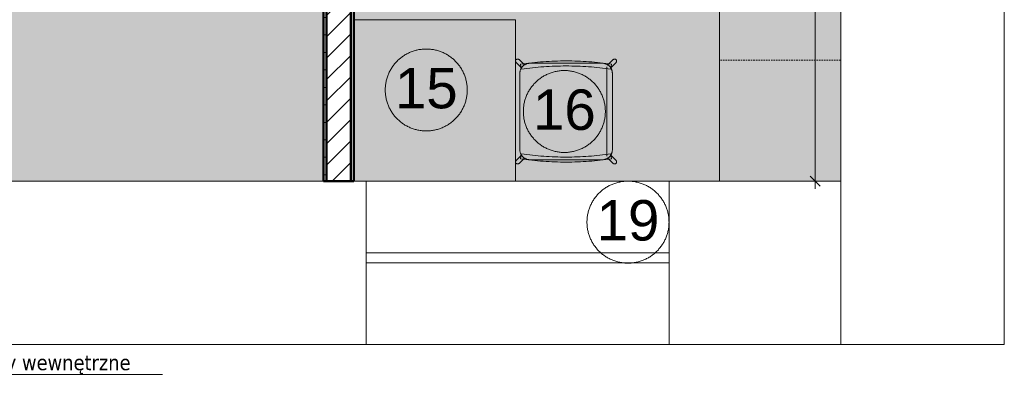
# Model space of a CAD drawing. Extents: x -7955 to 2900, y -3385 to 4160.
# Tile 3 of 30: x -6275 to -5300, y 873 to 1229. Entities that reach past the tile are written whole.
import ezdxf
from ezdxf.xclip import XClip

# ---------------------------------------------------------------- set-up
doc = ezdxf.new("R2010")
doc.units = 0
doc.header["$MEASUREMENT"] = 0
doc.header["$XCLIPFRAME"] = 0
doc.linetypes.add('Przerywana', pattern=[25, 15, -10])
for name, color, linetype in [('110-Z Strefy', 7, 'Continuous'), ('210-A Strefy', 7, 'Continuous'), ('230-A Ściany działowe', 7, 'Continuous'), ('820-G Rysunki Obrazki', 7, 'Continuous')]:
    doc.layers.add(name, color=color, linetype=linetype)
for name, color, linetype, lineweight in [('110-Z Strefy_Nr_pióra__23', 7, 'Continuous', 13), ('230-A Ściany działowe_Nr_pióra__1', 7, 'Continuous', 50), ('320-W Umeblowanie_Nr_pióra__21', 7, 'Continuous', 13), ('320-W Umeblowanie_Nr_pióra__23', 7, 'Continuous', 13), ('499-K Wymiary i opisy_Nr_pióra__65', 7, 'Continuous', 5), ('830-G Teksty Etykiety_Nr_pióra__1', 7, 'Continuous', 50), ('830-G Teksty Etykiety_Nr_pióra__41', 7, 'Continuous', 13), ('D_OPIS_Nr_pióra__23', 7, 'Continuous', 13), ('D_OPIS_Nr_pióra__41', 7, 'Continuous', 13)]:
    doc.layers.add(name, color=color, linetype=linetype, lineweight=lineweight)
for name, color, linetype, lineweight, true_color in [('210-A Strefy_Nr_pióra__64', 7, 'Continuous', 5, 0x9f9f9f), ('320-W Umeblowanie_Nr_pióra__64', 7, 'Continuous', 5, 0x9f9f9f), ('tekst_Nr_pióra__84', 7, 'Continuous', 5, 0xa5a5a5)]:
    doc.layers.add(name, color=color, linetype=linetype, lineweight=lineweight, true_color=true_color)
doc.styles.add('GENERATED_STYLE_2', font='txt')
doc.styles.add('GENERATED_STYLE_3', font='arial.ttf')
pattern_1 = [(0, (-7692.221, 2461.101), (0, 17.32051), [0, -10]), (0, (-7687.221, 2469.761), (0, 17.32051), [0, -10])]

# ---------------------------------------------------------------- blocks, each defined once
blk = doc.blocks.new('Rysunek_3_3', base_point=(-7692.22, 2461.1))
at = {"layer": '110-Z Strefy', "linetype": 'Continuous', "lineweight": 0, "ltscale": 0.1, "true_color": 0xffffff}
for points in [[(-5582.22, 1485.1), (-5582.22, 1069.1), (-5462.22, 1069.1), (-5462.22, 1485.1)], [(-5944.22, 1069.18), (-5784.22, 1069.18), (-5784.22, 1229.1), (-5944.22, 1229.1)]]:
    blk.add_hatch(color=7, dxfattribs=at).paths.add_polyline_path(points)
at = {"layer": '210-A Strefy', "linetype": 'Continuous', "lineweight": 0, "ltscale": 0.1, "true_color": 0x262626}
for points in [[(-6782.22, 1069.1), (-5974.22, 1069.1), (-5974.22, 1649.1), (-6782.22, 1649.1)], [(-5944.22, 1069.1), (-5843.22, 1069.1), (-5462.22, 1069.1), (-5462.22, 1485.1), (-5768.23, 1485.1), (-5944.22, 1485.1)]]:
    blk.add_hatch(color=250, dxfattribs=at).paths.add_polyline_path(points)
at = {"layer": '230-A Ściany działowe', "linetype": 'Continuous', "lineweight": 0, "ltscale": 0.1, "true_color": 0x000000}
h = blk.add_hatch(dxfattribs=at)
h.set_pattern_fill('Tynk_0003', color=18, style=0, pattern_type=2)
h.set_pattern_definition(pattern_1)
h.paths.add_polyline_path([(-5974.22, 1649.1), (-5974.22, 1069.1), (-5971.22, 1069.1), (-5971.22, 1649.1)])
h = blk.add_hatch(dxfattribs=at)
h.set_pattern_fill('Bloczki_ceramiczne_0003', color=18, style=0, pattern_type=2)
h.set_pattern_definition([(45, (-7692.221, 2461.101), (-10.6066, 10.6066), [])])
h.paths.add_polyline_path([(-5971.22, 1488.1), (-5971.22, 1069.1), (-5947.22, 1069.1), (-5947.22, 1488.1)])
h = blk.add_hatch(dxfattribs=at)
h.set_pattern_fill('Tynk_0003', color=18, style=0, pattern_type=2)
h.set_pattern_definition(pattern_1)
h.paths.add_polyline_path([(-5947.22, 1485.1), (-5947.22, 1069.1), (-5944.22, 1069.1), (-5944.22, 1485.1)])
at = {"layer": '110-Z Strefy_Nr_pióra__23', "color": 7, "linetype": 'Continuous', "lineweight": 13, "ltscale": 0.1}
for p, q in [((-5944.22, 1229.1), (-5784.22, 1229.1)), ((-5944.22, 1069.18), (-5944.22, 1229.1)), ((-5784.22, 1229.1), (-5784.22, 1069.18)), ((-5784.22, 1069.18), (-5944.22, 1069.18))]:
    blk.add_line(p, q, dxfattribs=at)
at = {"layer": '210-A Strefy_Nr_pióra__64', "color": 253, "linetype": 'Continuous', "lineweight": 5, "ltscale": 0.1, "true_color": 0x9f9f9f}
for p, q in [((-5974.22, 1069.1), (-5974.22, 1649.1)), ((-5944.22, 1069.1), (-5944.22, 1485.1)), ((-5462.22, 1485.1), (-5462.22, 1069.1)), ((-6782.22, 1069.1), (-5974.22, 1069.1)), ((-5843.22, 1069.1), (-5944.22, 1069.1)), ((-5462.22, 1069.1), (-5843.22, 1069.1))]:
    blk.add_line(p, q, dxfattribs=at)
at = {"layer": '230-A Ściany działowe_Nr_pióra__1', "color": 7, "linetype": 'Continuous', "lineweight": 50, "ltscale": 0.1}
for p, q in [((-5971.22, 1488.1), (-5971.22, 1069.1)), ((-5947.22, 1069.1), (-5947.22, 1488.1))]:
    blk.add_line(p, q, dxfattribs=at)
at = {"layer": '230-A Ściany działowe_Nr_pióra__1', "color": 7, "linetype": 'Continuous', "lineweight": 50, "ltscale": 0.1, "flags": 128}
for points in [[(-5974.22, 1649.1), (-5974.22, 1069.1)], [(-5944.22, 1069.1), (-5944.22, 1485.1)], [(-5971.22, 1069.1), (-5974.22, 1069.1)], [(-5947.22, 1069.1), (-5971.22, 1069.1)], [(-5944.22, 1069.1), (-5947.22, 1069.1)]]:
    blk.add_lwpolyline(points, dxfattribs=at)
at = {"layer": '320-W Umeblowanie_Nr_pióra__21', "color": 7, "linetype": 'Continuous', "lineweight": 13, "ltscale": 0.1, "flags": 128}
blk.add_lwpolyline([(-5582.22, 1485.1), (-5582.22, 1069.1), (-5462.22, 1069.1), (-5462.22, 1485.1)], close=True, dxfattribs=at)
at = {"layer": '320-W Umeblowanie_Nr_pióra__23', "color": 7, "linetype": 'Continuous', "lineweight": 13, "ltscale": 0.1}
for p, q in [((-5780.66, 1189.59), (-5775.39, 1184.32)), ((-5687.49, 1189.59), (-5692.76, 1184.32)), ((-5778.22, 1181.49), (-5783.49, 1186.76)), ((-5778.46, 1180.21), (-5779.16, 1185.16)), ((-5769.88, 1185.97), (-5698.28, 1185.97)), ((-5693.78, 1093.87), (-5693.78, 1182.47)), ((-5689.93, 1181.49), (-5684.66, 1186.76)), ((-5689.69, 1180.21), (-5688.99, 1185.16)), ((-5779.88, 1100.37), (-5779.88, 1175.97)), ((-5688.28, 1175.97), (-5688.28, 1100.37)), ((-5783.49, 1089.59), (-5778.22, 1094.86)), ((-5775.39, 1092.03), (-5780.66, 1086.76)), ((-5778.46, 1096.14), (-5779.16, 1091.19)), ((-5692.76, 1092.03), (-5687.49, 1086.76)), ((-5684.66, 1089.59), (-5689.93, 1094.86)), ((-5689.69, 1096.14), (-5688.99, 1091.19)), ((-5698.28, 1090.37), (-5769.88, 1090.37))]:
    blk.add_line(p, q, dxfattribs=at)
at = {"layer": '320-W Umeblowanie_Nr_pióra__23', "color": 7, "linetype": 'Continuous', "lineweight": 13, "ltscale": 0.1, "flags": 128}
blk.add_lwpolyline([(-5784.22, 1069.1), (-5784.22, 1229.1), (-5944.22, 1229.1), (-5944.22, 1069.1)], close=True, dxfattribs=at)
at = {"layer": '320-W Umeblowanie_Nr_pióra__23', "color": 7, "linetype": 'Continuous', "lineweight": 13, "ltscale": 0.1}
for centre, radius, start, end in [((-5782.08, 1188.17), 2, 45, 225), ((-5686.08, 1188.17), 2, 315, 135), ((-5769.88, 1175.97), 10, 90, 180), ((-5734.08, 865.71), 322.61, 81.96698, 98.03302), ((-5734.08, 865.71), 317.61, 81.96698, 98.03302), ((-5769.88, 1175.97), 10, 123.46304, 146.53696), ((-5698.28, 1175.97), 10, 0, 90), ((-5698.28, 1175.97), 10, 33.46304, 56.53696), ((-5769.88, 1100.37), 10, 180, 270), ((-5734.08, 1410.63), 317.61, 261.96698, 278.03302), ((-5769.88, 1100.37), 10, 213.46304, 236.53696), ((-5698.28, 1100.37), 10, 270, 0), ((-5698.28, 1100.37), 10, 303.46304, 326.53696), ((-5782.08, 1088.17), 2, 135, 315), ((-5734.08, 1410.63), 322.61, 261.96698, 278.03302), ((-5686.08, 1088.17), 2, 225, 45)]:
    blk.add_arc(centre, radius, start, end, dxfattribs=at)
at = {"layer": '320-W Umeblowanie_Nr_pióra__64', "color": 253, "linetype": 'Przerywana', "lineweight": 5, "ltscale": 0.1, "true_color": 0x9f9f9f, "flags": 128}
blk.add_lwpolyline([(-5582.22, 1189.1), (-5582.22, 1069.1), (-5462.22, 1069.1), (-5462.22, 1189.1)], close=True, dxfattribs=at)
at = {"layer": '499-K Wymiary i opisy_Nr_pióra__65', "color": 7, "linetype": 'Continuous', "lineweight": 5, "ltscale": 0.1}
for p, q in [((-5487.57, 1069.1), (-5487.57, 1485.1)), ((-5492.57, 1074.1), (-5482.57, 1064.1)), ((-5478.2, 1069.1), (-5496.95, 1069.1)), ((-5487.57, 1061.6), (-5487.57, 1069.1))]:
    blk.add_line(p, q, dxfattribs=at)
at = {"layer": '830-G Teksty Etykiety_Nr_pióra__41', "color": 7, "linetype": 'Continuous', "lineweight": 13, "ltscale": 0.1}
blk.add_line((-6337.01, 877.34), (-6133.62, 877.34), dxfattribs=at)
at = {"layer": 'D_OPIS_Nr_pióra__23', "color": 7, "linetype": 'Continuous', "lineweight": 13, "ltscale": 0.1}
for centre in [(-5872.57, 1159.51), (-5735.83, 1138.17), (-5672.83, 1028.49)]:
    blk.add_circle(centre, 40.61, dxfattribs=at)
at = {"layer": 'tekst_Nr_pióra__84', "color": 253, "linetype": 'Continuous', "lineweight": 5, "ltscale": 0.1, "true_color": 0xa5a5a5, "flags": 128}
for points in [[(-5462.22, 3839.1), (-5462.22, 907.1), (-5300.22, 907.1), (-5300.22, 3839.1)], [(-5462.22, 907.1), (-7632.22, 907.1), (-7632.22, 1069.1), (-5462.22, 1069.1)], [(-5932.22, 1069.1), (-5632.22, 1069.1), (-5632.22, 907.1), (-5932.22, 907.1)], [(-5632.22, 998.1), (-5932.22, 998.1), (-5932.22, 988.1), (-5632.22, 988.1)]]:
    blk.add_lwpolyline(points, close=True, dxfattribs=at)
at = {"layer": '830-G Teksty Etykiety_Nr_pióra__1', "color": 7, "linetype": 'Continuous', "lineweight": 50, "insert": (-6329.81, 877.48), "char_height": 15, "attachment_point": 7, "style": 'GENERATED_STYLE_2'}
blk.add_mtext('\\A1;{\\pql;\\fTahoma|b0|i0|c238|p34;rolety wewnętrzne}', dxfattribs=at)
at = {"layer": 'D_OPIS_Nr_pióra__41', "color": 7, "linetype": 'Continuous', "lineweight": 13, "char_height": 40, "attachment_point": 2, "style": 'GENERATED_STYLE_3'}
for s, insert in [('\\A1;{\\pqc;\\fArial|b0|i0|c238|p38;15}', (-5872.57, 1181.34)), ('\\A1;{\\pqc;\\fArial|b0|i0|c238|p38;16}', (-5735.83, 1160)), ('\\A1;{\\pqc;\\fArial|b0|i0|c238|p38;19}', (-5672.83, 1050.32))]:
    blk.add_mtext(s, dxfattribs=dict(at, insert=insert))

msp = doc.modelspace()

# ---------------------------------------------------------------- block references
at = {"layer": '820-G Rysunki Obrazki', "color": 9, "linetype": 'Continuous', "lineweight": 5, "ltscale": 0.1, "true_color": 0xc2c2c2}
ref = msp.add_blockref('Rysunek_3_3', (-7692.22, 2461.1), dxfattribs=at)
XClip(ref).set_block_clipping_path([(-7979.5546049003, 787.529597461), (-5174.1326933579, 787.529597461), (-5174.1326933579, 4015.4311028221), (-7979.5546049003, 4015.4311028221), (-7979.5546049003, 3370.6642128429)])

doc.saveas('drawing.dxf')
